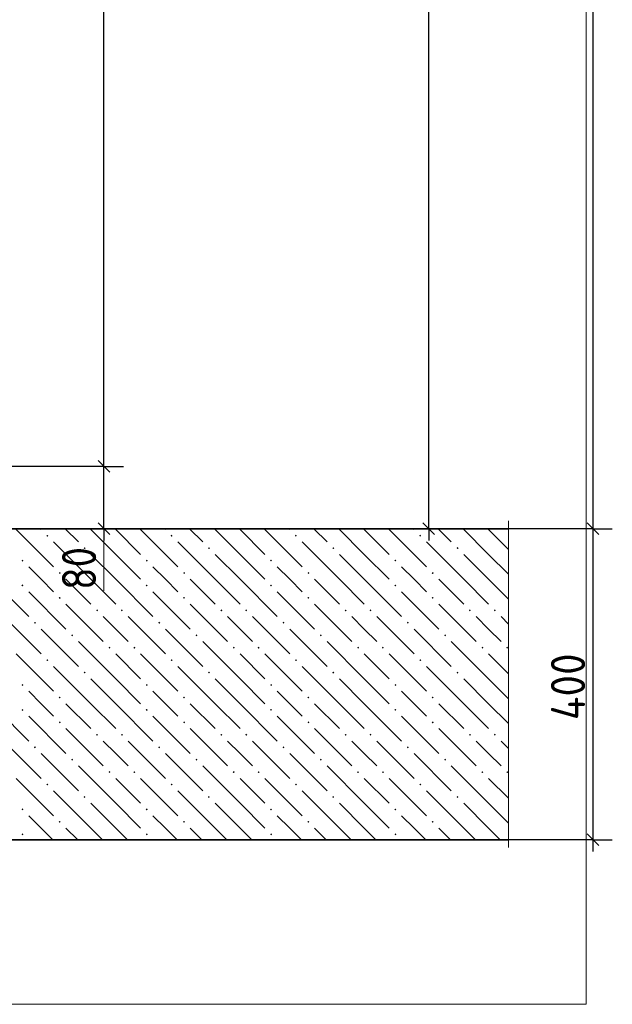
# Model space of a CAD drawing. Header units: millimetres. Extents: x 0 to 50400, y 0 to 35640.
# Tile 15 of 23: x 32040 to 36617, y 9828 to 17424. Entities that reach past the tile are written whole.
import ezdxf

# ---------------------------------------------------------------- set-up
doc = ezdxf.new("R2010")
doc.units = ezdxf.units.MM
doc.layers.add('Standard', color=7, linetype='Continuous', lineweight=25)
doc.layers.add('ЖБ Плита Фундамента верхний уровень', color=7, linetype='Continuous', lineweight=35)
doc.layers.add('Размерная выноска', color=7, linetype='Continuous')
doc.styles.add('ISOCPEUR', font='txt')

msp = doc.modelspace()

# ---------------------------------------------------------------- hatches: boundary and pattern name
at = {"layer": 'ЖБ Плита Фундамента верхний уровень', "linetype": 'Continuous', "lineweight": 18, "transparency": 33554687}
for points in [[(32246.2, 13443), (32254, 13450.8), (32261.8, 13443), (32254, 13435.2)], [(33206.2, 13443), (33214, 13450.8), (33221.8, 13443), (33214, 13435.2)], [(34166.2, 13443), (34174, 13450.8), (34181.8, 13443), (34174, 13435.2)], [(35126.2, 13443), (35134, 13450.8), (35141.8, 13443), (35134, 13435.2)], [(32534.2, 13347), (32542, 13354.8), (32549.8, 13347), (32542, 13339.2)], [(33494.2, 13347), (33502, 13354.8), (33509.8, 13347), (33502, 13339.2)], [(34454.2, 13347), (34462, 13354.8), (34469.8, 13347), (34462, 13339.2)], [(35414.2, 13347), (35422, 13354.8), (35429.8, 13347), (35422, 13339.2)], [(32054.2, 13251), (32062, 13258.8), (32069.8, 13251), (32062, 13243.2)], [(33014.2, 13251), (33022, 13258.8), (33029.8, 13251), (33022, 13243.2)], [(33974.2, 13251), (33982, 13258.8), (33989.8, 13251), (33982, 13243.2)], [(34934.2, 13251), (34942, 13258.8), (34949.8, 13251), (34942, 13243.2)], [(32342.2, 13155), (32350, 13162.8), (32357.8, 13155), (32350, 13147.2)], [(33302.2, 13155), (33310, 13162.8), (33317.8, 13155), (33310, 13147.2)], [(34262.2, 13155), (34270, 13162.8), (34277.8, 13155), (34270, 13147.2)], [(35222.2, 13155), (35230, 13162.8), (35237.8, 13155), (35230, 13147.2)], [(32054.2, 13059), (32062, 13066.8), (32069.8, 13059), (32062, 13051.2)], [(33014.2, 13059), (33022, 13066.8), (33029.8, 13059), (33022, 13051.2)], [(33974.2, 13059), (33982, 13066.8), (33989.8, 13059), (33982, 13051.2)], [(34934.2, 13059), (34942, 13066.8), (34949.8, 13059), (34942, 13051.2)], [(32342.2, 12963), (32350, 12970.8), (32357.8, 12963), (32350, 12955.2)], [(33302.2, 12963), (33310, 12970.8), (33317.8, 12963), (33310, 12955.2)], [(34262.2, 12963), (34270, 12970.8), (34277.8, 12963), (34270, 12955.2)], [(35222.2, 12963), (35230, 12970.8), (35237.8, 12963), (35230, 12955.2)], [(32630.2, 12867), (32638, 12874.8), (32645.8, 12867), (32638, 12859.2)], [(32822.2, 12867), (32830, 12874.8), (32837.8, 12867), (32830, 12859.2)], [(33590.2, 12867), (33598, 12874.8), (33605.8, 12867), (33598, 12859.2)], [(33782.2, 12867), (33790, 12874.8), (33797.8, 12867), (33790, 12859.2)], [(34550.2, 12867), (34558, 12874.8), (34565.8, 12867), (34558, 12859.2)], [(34742.2, 12867), (34750, 12874.8), (34757.8, 12867), (34750, 12859.2)], [(35510.2, 12867), (35518, 12874.8), (35525.8, 12867), (35518, 12859.2)], [(35702.2, 12867), (35710, 12874.8), (35717.8, 12867), (35710, 12859.2)], [(32150.2, 12771), (32158, 12778.8), (32165.8, 12771), (32158, 12763.2)], [(33110.2, 12771), (33118, 12778.8), (33125.8, 12771), (33118, 12763.2)], [(34070.2, 12771), (34078, 12778.8), (34085.8, 12771), (34078, 12763.2)], [(35030.2, 12771), (35038, 12778.8), (35045.8, 12771), (35038, 12763.2)], [(32438.2, 12675), (32446, 12682.8), (32453.8, 12675), (32446, 12667.2)], [(33398.2, 12675), (33406, 12682.8), (33413.8, 12675), (33406, 12667.2)], [(34358.2, 12675), (34366, 12682.8), (34373.8, 12675), (34366, 12667.2)], [(35318.2, 12675), (35326, 12682.8), (35333.8, 12675), (35326, 12667.2)], [(32726.2, 12579), (32734, 12586.8), (32741.8, 12579), (32734, 12571.2)], [(32918.2, 12579), (32926, 12586.8), (32933.8, 12579), (32926, 12571.2)], [(33686.2, 12579), (33694, 12586.8), (33701.8, 12579), (33694, 12571.2)], [(33878.2, 12579), (33886, 12586.8), (33893.8, 12579), (33886, 12571.2)], [(34646.2, 12579), (34654, 12586.8), (34661.8, 12579), (34654, 12571.2)], [(34838.2, 12579), (34846, 12586.8), (34853.8, 12579), (34846, 12571.2)], [(35606.2, 12579), (35614, 12586.8), (35621.8, 12579), (35614, 12571.2)], [(35798.2, 12579), (35806, 12586.8), (35813.8, 12579), (35806, 12571.2)], [(32246.2, 12483), (32254, 12490.8), (32261.8, 12483), (32254, 12475.2)], [(33206.2, 12483), (33214, 12490.8), (33221.8, 12483), (33214, 12475.2)], [(34166.2, 12483), (34174, 12490.8), (34181.8, 12483), (34174, 12475.2)], [(35126.2, 12483), (35134, 12490.8), (35141.8, 12483), (35134, 12475.2)], [(32534.2, 12387), (32542, 12394.8), (32549.8, 12387), (32542, 12379.2)], [(33494.2, 12387), (33502, 12394.8), (33509.8, 12387), (33502, 12379.2)], [(34454.2, 12387), (34462, 12394.8), (34469.8, 12387), (34462, 12379.2)], [(35414.2, 12387), (35422, 12394.8), (35429.8, 12387), (35422, 12379.2)], [(32054.2, 12291), (32062, 12298.8), (32069.8, 12291), (32062, 12283.2)], [(33014.2, 12291), (33022, 12298.8), (33029.8, 12291), (33022, 12283.2)], [(33974.2, 12291), (33982, 12298.8), (33989.8, 12291), (33982, 12283.2)], [(34934.2, 12291), (34942, 12298.8), (34949.8, 12291), (34942, 12283.2)], [(32342.2, 12195), (32350, 12202.8), (32357.8, 12195), (32350, 12187.2)], [(33302.2, 12195), (33310, 12202.8), (33317.8, 12195), (33310, 12187.2)], [(34262.2, 12195), (34270, 12202.8), (34277.8, 12195), (34270, 12187.2)], [(35222.2, 12195), (35230, 12202.8), (35237.8, 12195), (35230, 12187.2)], [(32054.2, 12099), (32062, 12106.8), (32069.8, 12099), (32062, 12091.2)], [(33014.2, 12099), (33022, 12106.8), (33029.8, 12099), (33022, 12091.2)], [(33974.2, 12099), (33982, 12106.8), (33989.8, 12099), (33982, 12091.2)], [(34934.2, 12099), (34942, 12106.8), (34949.8, 12099), (34942, 12091.2)], [(32342.2, 12003), (32350, 12010.8), (32357.8, 12003), (32350, 11995.2)], [(33302.2, 12003), (33310, 12010.8), (33317.8, 12003), (33310, 11995.2)], [(34262.2, 12003), (34270, 12010.8), (34277.8, 12003), (34270, 11995.2)], [(35222.2, 12003), (35230, 12010.8), (35237.8, 12003), (35230, 11995.2)], [(32630.2, 11907), (32638, 11914.8), (32645.8, 11907), (32638, 11899.2)], [(32822.2, 11907), (32830, 11914.8), (32837.8, 11907), (32830, 11899.2)], [(33590.2, 11907), (33598, 11914.8), (33605.8, 11907), (33598, 11899.2)], [(33782.2, 11907), (33790, 11914.8), (33797.8, 11907), (33790, 11899.2)], [(34550.2, 11907), (34558, 11914.8), (34565.8, 11907), (34558, 11899.2)], [(34742.2, 11907), (34750, 11914.8), (34757.8, 11907), (34750, 11899.2)], [(35510.2, 11907), (35518, 11914.8), (35525.8, 11907), (35518, 11899.2)], [(35702.2, 11907), (35710, 11914.8), (35717.8, 11907), (35710, 11899.2)], [(32150.2, 11811), (32158, 11818.8), (32165.8, 11811), (32158, 11803.2)], [(33110.2, 11811), (33118, 11818.8), (33125.8, 11811), (33118, 11803.2)], [(34070.2, 11811), (34078, 11818.8), (34085.8, 11811), (34078, 11803.2)], [(35030.2, 11811), (35038, 11818.8), (35045.8, 11811), (35038, 11803.2)], [(32438.2, 11715), (32446, 11722.8), (32453.8, 11715), (32446, 11707.2)], [(33398.2, 11715), (33406, 11722.8), (33413.8, 11715), (33406, 11707.2)], [(34358.2, 11715), (34366, 11722.8), (34373.8, 11715), (34366, 11707.2)], [(35318.2, 11715), (35326, 11722.8), (35333.8, 11715), (35326, 11707.2)], [(32726.2, 11619), (32734, 11626.8), (32741.8, 11619), (32734, 11611.2)], [(32918.2, 11619), (32926, 11626.8), (32933.8, 11619), (32926, 11611.2)], [(33686.2, 11619), (33694, 11626.8), (33701.8, 11619), (33694, 11611.2)], [(33878.2, 11619), (33886, 11626.8), (33893.8, 11619), (33886, 11611.2)], [(34646.2, 11619), (34654, 11626.8), (34661.8, 11619), (34654, 11611.2)], [(34838.2, 11619), (34846, 11626.8), (34853.8, 11619), (34846, 11611.2)], [(35606.2, 11619), (35614, 11626.8), (35621.8, 11619), (35614, 11611.2)], [(35798.2, 11619), (35806, 11626.8), (35813.8, 11619), (35806, 11611.2)], [(32246.2, 11523), (32254, 11530.8), (32261.8, 11523), (32254, 11515.2)], [(33206.2, 11523), (33214, 11530.8), (33221.8, 11523), (33214, 11515.2)], [(34166.2, 11523), (34174, 11530.8), (34181.8, 11523), (34174, 11515.2)], [(35126.2, 11523), (35134, 11530.8), (35141.8, 11523), (35134, 11515.2)], [(32534.2, 11427), (32542, 11434.8), (32549.8, 11427), (32542, 11419.2)], [(33494.2, 11427), (33502, 11434.8), (33509.8, 11427), (33502, 11419.2)], [(34454.2, 11427), (34462, 11434.8), (34469.8, 11427), (34462, 11419.2)], [(35414.2, 11427), (35422, 11434.8), (35429.8, 11427), (35422, 11419.2)], [(32054.2, 11331), (32062, 11338.8), (32069.8, 11331), (32062, 11323.2)], [(33014.2, 11331), (33022, 11338.8), (33029.8, 11331), (33022, 11323.2)], [(33974.2, 11331), (33982, 11338.8), (33989.8, 11331), (33982, 11323.2)], [(34934.2, 11331), (34942, 11338.8), (34949.8, 11331), (34942, 11323.2)], [(32342.2, 11235), (32350, 11242.8), (32357.8, 11235), (32350, 11227.2)], [(33302.2, 11235), (33310, 11242.8), (33317.8, 11235), (33310, 11227.2)], [(34262.2, 11235), (34270, 11242.8), (34277.8, 11235), (34270, 11227.2)], [(35222.2, 11235), (35230, 11242.8), (35237.8, 11235), (35230, 11227.2)], [(32054.2, 11139), (32062, 11146.8), (32069.8, 11139), (32062, 11131.2)], [(33014.2, 11139), (33022, 11146.8), (33029.8, 11139), (33022, 11131.2)], [(33974.2, 11139), (33982, 11146.8), (33989.8, 11139), (33982, 11131.2)], [(34934.2, 11139), (34942, 11146.8), (34949.8, 11139), (34942, 11131.2)]]:
    msp.add_hatch(color=7, dxfattribs=at).paths.add_polyline_path(points, flags=16)

# ---------------------------------------------------------------- linework, layer by layer
at = {"layer": 'Standard', "color": 7, "linetype": 'Continuous', "lineweight": -3, "transparency": 33554687}
for p, q in [((36467.4, 29936.8), (36467.4, 13496.8)), ((36467.4, 29936.8), (36467.4, 13496.8)), ((32691.3, 13976.8), (32541.3, 13976.8)), ((32691.3, 13976.8), (32841.3, 13976.8)), ((32691.3, 13496.8), (32541.3, 13496.8)), ((32691.3, 13496.8), (32841.3, 13496.8)), ((32691.3, 13496.8), (32691.3, 13496.8)), ((32691.3, 13496.8), (32691.3, 13406.8)), ((35199.5, 13496.8), (34995.4, 13496.8)), ((35199.5, 13496.8), (35049.5, 13496.8)), ((35199.5, 13496.8), (35349.5, 13496.8)), ((35199.5, 13496.8), (35199.5, 13406.8)), ((36467.4, 13496.8), (36317.4, 13496.8)), ((36467.4, 13496.8), (36317.4, 13496.8)), ((36467.4, 13496.8), (36617.4, 13496.8)), ((36467.4, 13496.8), (36467.4, 11096.8)), ((36467.4, 13496.8), (36617.4, 13496.8)), ((36467.4, 13496.8), (36467.4, 11096.8)), ((36467.4, 11096.8), (35774.9, 11096.8)), ((36467.4, 11096.8), (35774.9, 11096.8)), ((36467.4, 11096.8), (36317.4, 11096.8)), ((36467.4, 11096.8), (36317.4, 11096.8)), ((36467.4, 11096.8), (36617.4, 11096.8)), ((36467.4, 11096.8), (36467.4, 11006.8)), ((36467.4, 11096.8), (36617.4, 11096.8)), ((36467.4, 11096.8), (36467.4, 11006.8))]:
    msp.add_line(p, q, dxfattribs=at)
at = {"layer": 'Standard', "color": 7, "linetype": 'Continuous', "lineweight": 25, "transparency": 33554687}
for p, q in [((32736.3, 13931.8), (32646.3, 14021.8)), ((32736.3, 13451.8), (32646.3, 13541.8)), ((35244.5, 13451.8), (35154.5, 13541.8)), ((36422.4, 13541.8), (36512.4, 13451.8)), ((36422.4, 13541.8), (36512.4, 13451.8)), ((36422.4, 11141.8), (36512.4, 11051.8)), ((36422.4, 11141.8), (36512.4, 11051.8))]:
    msp.add_line(p, q, dxfattribs=at)
at = {"layer": 'Standard', "color": 7, "linetype": 'Continuous', "lineweight": 13, "transparency": 33554687}
msp.add_line((32691.3, 13496.8), (32691.3, 13016.8), dxfattribs=at)
at = {"layer": 'Standard', "color": 254, "linetype": 'Continuous', "lineweight": 13, "true_color": 0xc4c4ff, "transparency": 33554687}
msp.add_lwpolyline([(26780.1, 9827.7), (36415.8, 9827.7), (36415.8, 32627.7), (26780.1, 32627.7), (26780.1, 9827.7)], dxfattribs=at)
at = {"layer": 'Standard', "color": 7, "linetype": 'Continuous', "lineweight": -3, "transparency": 33554687}
for points in [[(35199.5, 13496.8), (35199.5, 18786.7), (35199.5, 18786.7), (35199.5, 24896.8)], [(32691.3, 13976.8), (32691.3, 14055.1), (32691.3, 14055.1), (32691.3, 14188.4), (32691.3, 14188.4), (32691.3, 14247.3), (32691.3, 14247.3), (32691.3, 14484.1), (32691.3, 14484.1), (32691.3, 23564.8)], [(32691.3, 13976.8), (32670.9, 13976.8), (32670.9, 13976.8), (32670.9, 13976.8), (32670.9, 13976.8), (32670.9, 13976.8), (32670.9, 13976.8), (32670.9, 13976.8), (32670.9, 13976.8), (32670.9, 13976.8), (32670.9, 13976.8), (32670.3, 13976.8), (32670.3, 13976.8), (30959.6, 13976.8)], [(32691.3, 13496.8), (32691.3, 13957.9), (32691.3, 13957.9), (32691.3, 13976.8)], [(36467.4, 13496.8), (36447, 13496.8), (36447, 13496.8), (35774.9, 13496.8)], [(36467.4, 13496.8), (36447, 13496.8), (36447, 13496.8), (35774.9, 13496.8)]]:
    msp.add_lwpolyline(points, dxfattribs=at)
at = {"layer": 'ЖБ Плита Фундамента верхний уровень', "color": 7, "linetype": 'Continuous', "lineweight": 35, "transparency": 33554687}
for p, q in [((35815.8, 13496.8), (31120.5, 13496.8)), ((27820.5, 11096.8), (35815.8, 11096.8))]:
    msp.add_line(p, q, dxfattribs=at)
at = {"layer": 'ЖБ Плита Фундамента верхний уровень', "color": 252, "linetype": 'Continuous', "lineweight": 18, "true_color": 0x8f8f8f, "transparency": 33554687}
for p, q in [((32014, 13491), (32302, 13203)), ((32200.3, 13496.8), (32206, 13491)), ((32392.3, 13496.8), (32494, 13395)), ((32782, 13299), (32584.3, 13496.8)), ((32782, 13491), (32974, 13299)), ((32974, 13491), (33262, 13203)), ((33160.3, 13496.8), (33166, 13491)), ((33352.3, 13496.8), (33454, 13395)), ((33742, 13299), (33544.3, 13496.8)), ((33742, 13491), (33934, 13299)), ((33934, 13491), (34222, 13203)), ((34120.3, 13496.8), (34126, 13491)), ((34312.3, 13496.8), (34414, 13395)), ((34702, 13299), (34504.3, 13496.8)), ((34702, 13491), (34894, 13299)), ((34894, 13491), (35182, 13203)), ((35080.3, 13496.8), (35086, 13491)), ((35272.3, 13496.8), (35374, 13395)), ((35662, 13299), (35464.3, 13496.8)), ((35662, 13491), (35815.8, 13337.2)), ((32590, 13107), (32302, 13395)), ((33550, 13107), (33262, 13395)), ((34510, 13107), (34222, 13395)), ((35470, 13107), (35182, 13395)), ((32590, 13299), (32782, 13107)), ((32782, 13299), (32974, 13107)), ((33550, 13299), (33742, 13107)), ((33742, 13299), (33934, 13107)), ((34510, 13299), (34702, 13107)), ((34702, 13299), (34894, 13107)), ((35470, 13299), (35662, 13107)), ((35662, 13299), (35815.8, 13145.2)), ((32206, 13107), (32110, 13203)), ((33166, 13107), (33070, 13203)), ((34126, 13107), (34030, 13203)), ((35086, 13107), (34990, 13203)), ((31822, 13107), (32110, 12819)), ((32302, 13011), (32206, 13107)), ((32398, 13107), (32590, 12915)), ((32590, 13107), (32782, 12915)), ((32782, 13107), (33070, 12819)), ((33262, 13011), (33166, 13107)), ((33358, 13107), (33550, 12915)), ((33550, 13107), (33742, 12915)), ((33742, 13107), (34030, 12819)), ((34222, 13011), (34126, 13107)), ((34318, 13107), (34510, 12915)), ((34510, 13107), (34702, 12915)), ((34702, 13107), (34990, 12819)), ((35182, 13011), (35086, 13107)), ((35278, 13107), (35470, 12915)), ((35470, 13107), (35662, 12915)), ((35662, 13107), (35815.8, 12953.2)), ((32110, 13011), (32398, 12723)), ((33070, 13011), (33358, 12723)), ((34030, 13011), (34318, 12723)), ((34990, 13011), (35278, 12723)), ((32398, 12915), (32686, 12627)), ((33358, 12915), (33646, 12627)), ((34318, 12915), (34606, 12627)), ((35278, 12915), (35566, 12627)), ((31918, 12819), (32206, 12531)), ((32782, 12723), (32686, 12819)), ((32878, 12819), (33166, 12531)), ((33742, 12723), (33646, 12819)), ((33838, 12819), (34126, 12531)), ((34702, 12723), (34606, 12819)), ((34798, 12819), (35086, 12531)), ((35662, 12723), (35566, 12819)), ((35758, 12819), (35815.8, 12761.2)), ((32206, 12723), (32494, 12435)), ((32878, 12627), (32782, 12723)), ((33166, 12723), (33454, 12435)), ((33838, 12627), (33742, 12723)), ((34126, 12723), (34414, 12435)), ((34798, 12627), (34702, 12723)), ((35086, 12723), (35374, 12435)), ((35758, 12627), (35662, 12723)), ((32782, 12339), (32494, 12627)), ((33742, 12339), (33454, 12627)), ((34702, 12339), (34414, 12627)), ((35662, 12339), (35374, 12627)), ((32014, 12531), (32302, 12243)), ((32782, 12531), (32974, 12339)), ((32974, 12531), (33262, 12243)), ((33742, 12531), (33934, 12339)), ((33934, 12531), (34222, 12243)), ((34702, 12531), (34894, 12339)), ((34894, 12531), (35182, 12243)), ((35662, 12531), (35815.8, 12377.2)), ((32590, 12147), (32302, 12435)), ((33550, 12147), (33262, 12435)), ((34510, 12147), (34222, 12435)), ((35470, 12147), (35182, 12435)), ((32590, 12339), (32782, 12147)), ((32782, 12339), (32974, 12147)), ((33550, 12339), (33742, 12147)), ((33742, 12339), (33934, 12147)), ((34510, 12339), (34702, 12147)), ((34702, 12339), (34894, 12147)), ((35470, 12339), (35662, 12147)), ((35662, 12339), (35815.8, 12185.2)), ((32206, 12147), (32110, 12243)), ((33166, 12147), (33070, 12243)), ((34126, 12147), (34030, 12243)), ((35086, 12147), (34990, 12243)), ((31822, 12147), (32110, 11859)), ((32302, 12051), (32206, 12147)), ((32398, 12147), (32590, 11955)), ((32590, 12147), (32782, 11955)), ((32782, 12147), (33070, 11859)), ((33262, 12051), (33166, 12147)), ((33358, 12147), (33550, 11955)), ((33550, 12147), (33742, 11955)), ((33742, 12147), (34030, 11859)), ((34222, 12051), (34126, 12147)), ((34318, 12147), (34510, 11955)), ((34510, 12147), (34702, 11955)), ((34702, 12147), (34990, 11859)), ((35182, 12051), (35086, 12147)), ((35278, 12147), (35470, 11955)), ((35470, 12147), (35662, 11955)), ((35662, 12147), (35815.8, 11993.2)), ((32110, 12051), (32398, 11763)), ((33070, 12051), (33358, 11763)), ((34030, 12051), (34318, 11763)), ((34990, 12051), (35278, 11763)), ((32398, 11955), (32686, 11667)), ((33358, 11955), (33646, 11667)), ((34318, 11955), (34606, 11667)), ((35278, 11955), (35566, 11667)), ((31918, 11859), (32206, 11571)), ((32782, 11763), (32686, 11859)), ((32878, 11859), (33166, 11571)), ((33742, 11763), (33646, 11859)), ((33838, 11859), (34126, 11571)), ((34702, 11763), (34606, 11859)), ((34798, 11859), (35086, 11571)), ((35662, 11763), (35566, 11859)), ((35758, 11859), (35815.8, 11801.2)), ((32206, 11763), (32494, 11475)), ((32878, 11667), (32782, 11763)), ((33166, 11763), (33454, 11475)), ((33838, 11667), (33742, 11763)), ((34126, 11763), (34414, 11475)), ((34798, 11667), (34702, 11763)), ((35086, 11763), (35374, 11475)), ((35758, 11667), (35662, 11763)), ((32782, 11379), (32494, 11667)), ((33742, 11379), (33454, 11667)), ((34702, 11379), (34414, 11667)), ((35662, 11379), (35374, 11667)), ((32014, 11571), (32302, 11283)), ((32782, 11571), (32974, 11379)), ((32974, 11571), (33262, 11283)), ((33742, 11571), (33934, 11379)), ((33934, 11571), (34222, 11283)), ((34702, 11571), (34894, 11379)), ((34894, 11571), (35182, 11283)), ((35662, 11571), (35815.8, 11417.2)), ((32590, 11187), (32302, 11475)), ((33550, 11187), (33262, 11475)), ((34510, 11187), (34222, 11475)), ((35470, 11187), (35182, 11475)), ((32590, 11379), (32782, 11187)), ((32782, 11379), (32974, 11187)), ((33550, 11379), (33742, 11187)), ((33742, 11379), (33934, 11187)), ((34510, 11379), (34702, 11187)), ((34702, 11379), (34894, 11187)), ((35470, 11379), (35662, 11187)), ((35662, 11379), (35815.8, 11225.2)), ((32206, 11187), (32110, 11283)), ((33166, 11187), (33070, 11283)), ((34126, 11187), (34030, 11283)), ((35086, 11187), (34990, 11283)), ((32296.3, 11096.8), (32206, 11187)), ((32398, 11187), (32488.3, 11096.8)), ((32590, 11187), (32680.3, 11096.8)), ((32782, 11187), (32872.2, 11096.8)), ((33256.3, 11096.8), (33166, 11187)), ((33358, 11187), (33448.3, 11096.8)), ((33550, 11187), (33640.3, 11096.8)), ((33742, 11187), (33832.2, 11096.8)), ((34216.3, 11096.8), (34126, 11187)), ((34318, 11187), (34408.3, 11096.8)), ((34510, 11187), (34600.3, 11096.8)), ((34702, 11187), (34792.2, 11096.8)), ((35176.3, 11096.8), (35086, 11187)), ((35278, 11187), (35368.3, 11096.8)), ((35470, 11187), (35560.3, 11096.8)), ((35662, 11187), (35752.2, 11096.8))]:
    msp.add_line(p, q, dxfattribs=at)
at = {"layer": 'Размерная выноска', "color": 7, "linetype": 'Continuous', "lineweight": 13, "transparency": 33554687}
msp.add_line((35815.8, 13556.8), (35815.8, 11036.8), dxfattribs=at)

# ---------------------------------------------------------------- texts
at = {"layer": 'Standard', "color": 7, "linetype": 'Continuous', "lineweight": 25, "transparency": 33554687, "char_height": 264, "attachment_point": 7, "rotation": 90, "style": 'ISOCPEUR'}
for s, insert, width in [('\\W0.87;80', (32631.3, 13025.2), 484.709), ('\\W0.92;400', (36407.4, 12019.6), 701.317), ('\\W0.92;400', (36407.4, 12019.6), 701.317)]:
    msp.add_mtext(s, dxfattribs=dict(at, insert=insert, width=width))

doc.saveas('drawing.dxf')
